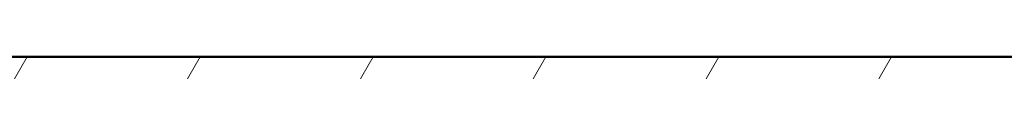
# Model space of a CAD drawing. Header units: millimetres. Extents: x 200 to 13555, y -185 to 8310.
# Tile 53 of 70: x 5627.04 to 5731.46, y 7555.45 to 7556.95. Entities that reach past the tile are written whole.
import ezdxf

# ---------------------------------------------------------------- set-up
doc = ezdxf.new("R2010")
doc.units = ezdxf.units.MM
doc.header["$LTSCALE"] = 10
doc.layers.add('Schraffur', color=7, linetype='Continuous', lineweight=18)
doc.layers.add('Sichtbare Kanten(DIN)', color=7, linetype='Continuous', lineweight=50)

msp = doc.modelspace()

# ---------------------------------------------------------------- hatches: boundary and pattern name
at = {"layer": 'Schraffur'}
h = msp.add_hatch(dxfattribs=at)
h.set_pattern_fill('ANSI31', color=256, scale=127, angle=14.999977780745, style=0)
h.set_pattern_definition([(59.99997778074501, (0, 0), (-13.74815020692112, 7.937505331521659), [])])
h.paths.add_polyline_path([(7974.536124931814, 7553.949454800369), (7974.536124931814, 7556.949454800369), (7690.936124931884, 7556.949454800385), (7630.936124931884, 7556.949454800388), (7063.736124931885, 7556.949454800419), (7003.736124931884, 7556.949454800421), (6436.536124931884, 7556.949454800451), (6376.536124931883, 7556.949454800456), (5809.336124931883, 7556.949454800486), (5749.336124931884, 7556.94945480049), (5182.136124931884, 7556.94945480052), (5122.136124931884, 7556.949454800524), (4554.936124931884, 7556.949454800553), (4494.936124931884, 7556.949454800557), (3927.736124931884, 7556.949454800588), (3867.736124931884, 7556.949454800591), (3300.536124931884, 7556.949454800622), (3240.536124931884, 7556.949454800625), (2673.336124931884, 7556.949454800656), (2613.336124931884, 7556.949454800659), (2046.136124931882, 7556.94945480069), (1986.136124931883, 7556.949454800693), (1702.536124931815, 7556.949454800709), (1702.536124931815, 7553.949454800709), (1976.136124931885, 7553.949454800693), (2056.136124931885, 7553.949454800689), (2603.336124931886, 7553.949454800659), (2683.336124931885, 7553.949454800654), (3230.536124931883, 7553.949454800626), (3310.536124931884, 7553.949454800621), (3857.736124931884, 7553.949454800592), (3937.736124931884, 7553.949454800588), (4484.936124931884, 7553.949454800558), (4564.936124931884, 7553.949454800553), (5112.136124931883, 7553.949454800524), (5192.136124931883, 7553.94945480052), (5739.336124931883, 7553.94945480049), (5819.336124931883, 7553.949454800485), (6366.536124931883, 7553.949454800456), (6446.536124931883, 7553.949454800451), (6993.736124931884, 7553.949454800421), (7073.736124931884, 7553.949454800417), (7620.936124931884, 7553.949454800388), (7700.936124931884, 7553.949454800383)])

# ---------------------------------------------------------------- linework, layer by layer
at = {"layer": 'Sichtbare Kanten(DIN)'}
msp.add_line((7974.536124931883, 7556.949454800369), (1702.536124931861, 7556.949454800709), dxfattribs=at)

doc.saveas('drawing.dxf')
